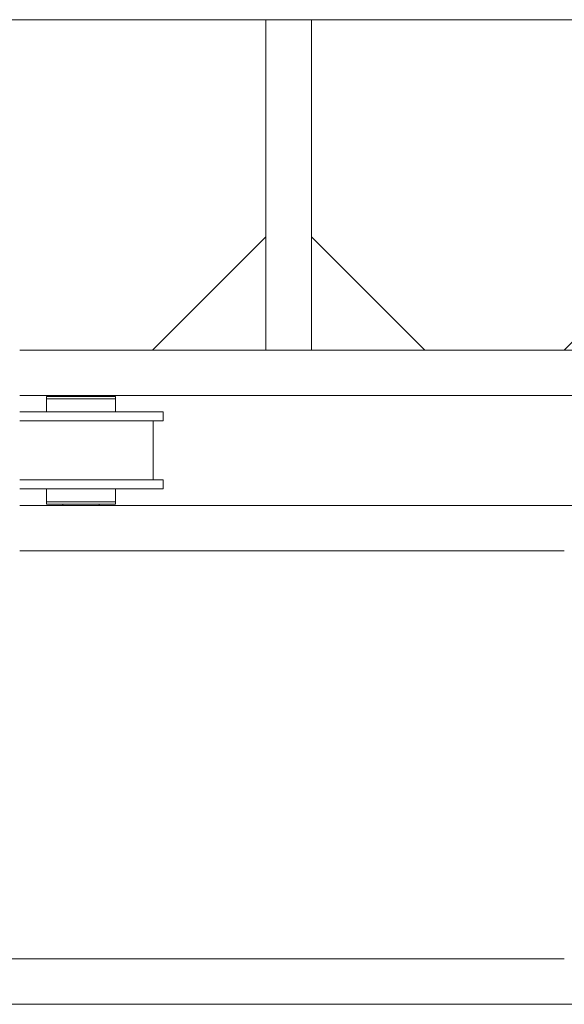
# Model space of a CAD drawing. Header units: millimetres. Extents: x -1413 to 6997, y -739331 to -733391.
# Tile 18 of 47: x 5765 to 6005, y -737951 to -737517. Entities that reach past the tile are written whole.
import ezdxf

# ---------------------------------------------------------------- set-up
doc = ezdxf.new("R2010")
doc.units = ezdxf.units.MM
doc.header["$MEASUREMENT"] = 0
for name, color, linetype, lineweight in [('Side Cradle Hydraulic Arm Support', 7, 'Continuous', 0), ('Side Cradle Stbd', 7, 'Continuous', 0), ('Side Slip Cradle Stbd', 7, 'Continuous', 0)]:
    doc.layers.add(name, color=color, linetype=linetype, lineweight=lineweight)

# ---------------------------------------------------------------- blocks, each defined once
blk = doc.blocks.new('*U108')
at = {"layer": 'Side Cradle Hydraulic Arm Support', "color": 7, "linetype": 'Continuous', "lineweight": 0}
for p, q in [((275.0109694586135, 316.6850334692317), (275.0109694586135, 1109.465289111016)), ((275.0109694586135, 316.6850334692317), (275.0106086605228, 316.6846726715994)), ((1003.652522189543, 316.6850334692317), (275.0109694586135, 316.6850334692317)), ((275.0109694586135, 216.6850334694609), (275.0109694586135, 316.6850334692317)), ((275.0109694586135, 216.6850334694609), (275.0106086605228, 217.13044483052)), ((1003.652522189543, 216.6850334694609), (275.0109694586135, 216.6850334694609)), ((275.0109694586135, -809.4403036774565), (275.0109694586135, 216.6850334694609))]:
    blk.add_line(p, q, dxfattribs=at)
at = {"layer": 'Side Cradle Stbd', "color": 7, "linetype": 'Continuous', "lineweight": 0, "ltscale": 0.2000032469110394}
for p, q in [((1003.652522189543, 566.6850334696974), (753.6525221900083, 316.6850334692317)), ((1003.652522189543, -33.31496653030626), (753.6525221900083, 216.6850334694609)), ((1003.652522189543, -340.534674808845), (753.6525221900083, -590.5346748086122))]:
    blk.add_line(p, q, dxfattribs=at)
blk = doc.blocks.new('*U101')
at = {"layer": 'Side Cradle Stbd', "color": 7, "linetype": 'Continuous', "lineweight": 0, "ltscale": 0.2000032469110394, "extrusion": (0, 0, -1), "xscale": 0.2000032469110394, "yscale": 0.2000032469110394, "zscale": 0.2000032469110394, "rotation": 270}
blk.add_blockref('*U108', (-291.9078785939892, -1469.853403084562), dxfattribs=at)
blk = doc.blocks.new('*U59')
at = {"layer": 'Side Cradle Stbd', "color": 7, "linetype": 'Continuous', "lineweight": 0}
for p, q in [((3213.428233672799, -1301.737166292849), (2973.367729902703, -1301.737166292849)), ((3606.349680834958, -1301.737166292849), (3213.371618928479, -1301.737166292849)), ((3241.372073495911, -1321.737490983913), (2973.367729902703, -1321.737490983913)), ((2992.368031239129, -1322.22424432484), (2992.368031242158, -1321.737498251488)), ((2992.977004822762, -1322.224251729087), (2992.872971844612, -1322.224251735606)), ((2994.535947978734, -1322.224251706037), (2994.490175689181, -1322.224251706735)), ((3000.368170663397, -1323.224267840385), (2994.535985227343, -1323.224267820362)), ((2994.654926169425, -1322.224251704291), (2994.535992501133, -1322.224251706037)), ((2994.660983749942, -1322.224251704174), (2994.654926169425, -1322.224251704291)), ((2994.711214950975, -1322.224251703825), (2994.660983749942, -1322.224251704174)), ((3006.031164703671, -1322.224251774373), (3006.025152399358, -1322.22425177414)), ((3006.081395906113, -1322.224251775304), (3006.031164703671, -1322.224251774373)), ((3006.200321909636, -1322.22425177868), (3006.081395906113, -1322.224251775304)), ((3007.447558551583, -1322.224251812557), (3006.200372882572, -1322.22425177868)), ((3007.757967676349, -1322.224251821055), (3007.447558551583, -1322.224251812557)), ((3007.75933182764, -1322.224251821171), (3008.368305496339, -1322.224251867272)), ((3008.36829099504, -1321.737498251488), (3008.368290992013, -1322.224244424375)), ((3011.144657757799, -1323.22426796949), (3014.448328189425, -1323.224268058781)), ((3015.608423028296, -1323.224268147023), (3014.448328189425, -1323.224268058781)), ((3014.236847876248, -1332.924425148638), (3000.368175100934, -1332.924425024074)), ((3014.448326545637, -1328.924360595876), (3015.608421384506, -1328.924360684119)), ((3032.168691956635, -1332.924432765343), (3032.168691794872, -1358.924845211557)), ((3036.608763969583, -1328.924360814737), (3033.850113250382, -1328.924360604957)), ((3036.608763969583, -1358.924852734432), (3033.850113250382, -1358.924852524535)), ((3014.236847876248, -1362.924917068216), (3000.368175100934, -1362.924916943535)), ((2973.367729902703, -1370.225035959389), (3656.350499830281, -1370.225035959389)), ((2992.368030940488, -1370.225028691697), (2992.368030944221, -1369.625028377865)), ((3008.368290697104, -1369.6250284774), (3008.36829069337, -1370.225028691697)), ((3011.144657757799, -1369.625021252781), (3014.448328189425, -1369.625021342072)), ((3015.608423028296, -1369.625021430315), (3014.448328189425, -1369.625021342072)), ((2973.367729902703, -1390.225360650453), (3213.428233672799, -1390.225360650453)), ((2933.126881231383, -1570.270981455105), (3213.428233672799, -1570.270981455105)), ((2933.126881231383, -1590.271306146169), (3656.350499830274, -1590.271306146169))]:
    blk.add_line(p, q, dxfattribs=at)
at = {"layer": 'Side Cradle Stbd', "color": 7, "linetype": 'Continuous', "lineweight": 0, "flags": 128}
for points in [[(2994.535984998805, -1323.224267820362), (2994.535980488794, -1323.224267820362), (2989.591688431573, -1323.22426783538), (2986.288018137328, -1323.224267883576), (2985.127923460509, -1323.224267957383), (2985.127923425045, -1328.924352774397)], [(3015.608418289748, -1323.224268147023), (3015.608423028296, -1323.224268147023), (3015.608423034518, -1322.224251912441), (3014.448328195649, -1322.224251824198), (3011.14465776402, -1322.224251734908), (3006.200365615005, -1322.224251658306), (3000.368175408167, -1322.22425160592), (2994.535985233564, -1322.224251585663), (2989.591693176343, -1322.224251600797), (2986.288022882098, -1322.224251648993), (2985.127928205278, -1322.224251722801), (2985.127928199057, -1323.224267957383), (2985.127962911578, -1323.224267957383)], [(2992.872971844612, -1322.224251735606), (2992.368033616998, -1322.224251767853), (2992.368033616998, -1322.224251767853)], [(2994.490175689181, -1322.224251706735), (2992.977013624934, -1322.224251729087), (2992.977013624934, -1322.224251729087)], [(3011.144657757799, -1323.22426796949), (3006.200365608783, -1323.224267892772), (3000.368175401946, -1323.224267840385), (2994.535985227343, -1323.224267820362), (2994.535985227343, -1323.224267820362)], [(3015.608418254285, -1328.924352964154), (3015.608418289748, -1323.224268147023), (3015.608383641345, -1323.224268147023)], [(2973.367729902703, -1328.924360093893), (2974.742209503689, -1328.92436007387), (2986.49950242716, -1328.924360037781), (3000.368175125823, -1328.924360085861), (3014.236847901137, -1328.924360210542), (3025.994141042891, -1328.924360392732), (3033.850113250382, -1328.924360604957)], [(2973.367729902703, -1332.924425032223), (2974.742209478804, -1332.924425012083), (2986.499502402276, -1332.92442497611), (3000.368175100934, -1332.924425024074)], [(2985.127923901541, -1328.924360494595), (2985.127923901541, -1328.924360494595), (2986.142367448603, -1328.924360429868), (2986.288018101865, -1328.924360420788), (2986.288019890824, -1328.924360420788), (2986.49947874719, -1328.924360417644)], [(2986.499509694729, -1328.924360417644), (2989.176910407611, -1328.924360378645), (2989.59168839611, -1328.924360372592), (2989.591690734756, -1328.924360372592), (2989.591690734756, -1328.924360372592)], [(3014.236847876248, -1332.924425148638), (3025.994141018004, -1332.924425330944), (3033.850113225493, -1332.924425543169), (3036.608763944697, -1332.924425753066)], [(3036.608763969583, -1328.924360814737), (3036.608763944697, -1332.924425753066), (3036.608691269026, -1332.924425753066)], [(2973.367729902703, -1358.924852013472), (2974.742209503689, -1358.924851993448), (2986.49950242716, -1358.924851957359), (3000.368175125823, -1358.924852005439), (3014.236847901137, -1358.924852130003), (3025.994141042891, -1358.92485231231), (3033.850113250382, -1358.924852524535)], [(3036.608763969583, -1358.924852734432), (3036.608763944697, -1362.924917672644), (3036.608691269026, -1362.924917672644)], [(2973.367729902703, -1362.924916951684), (2974.742209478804, -1362.924916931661), (2986.499502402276, -1362.924916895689), (3000.368175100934, -1362.924916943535)], [(2985.127923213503, -1362.924924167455), (2985.127923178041, -1368.625005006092), (2985.127960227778, -1368.625005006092)], [(3014.236847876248, -1362.924917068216), (3025.994141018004, -1362.924917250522), (3033.850113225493, -1362.924917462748), (3036.608763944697, -1362.924917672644)], [(3015.60838343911, -1368.625005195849), (3015.608418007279, -1368.625005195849), (3015.608418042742, -1362.924924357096)], [(3000.368175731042, -1368.625004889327), (3000.368170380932, -1368.625004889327), (2994.535980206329, -1368.625004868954), (2989.591688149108, -1368.625004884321), (2986.288017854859, -1368.625004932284), (2985.127923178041, -1368.625005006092)], [(2985.127928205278, -1368.625005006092), (2985.127928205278, -1368.625005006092), (2985.127928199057, -1369.625021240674), (2985.127965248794, -1369.625021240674)], [(3011.144657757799, -1369.625021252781), (3006.200365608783, -1369.625021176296), (3000.368175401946, -1369.625021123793), (2994.535985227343, -1369.625021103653), (2989.591693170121, -1369.625021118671), (2986.288022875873, -1369.625021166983), (2985.127928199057, -1369.625021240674)], [(3015.608350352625, -1369.625021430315), (3015.608423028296, -1369.625021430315), (3015.608423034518, -1368.625005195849), (3014.448328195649, -1368.625005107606), (3011.14465776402, -1368.625005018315), (3006.200365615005, -1368.625004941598), (3000.368175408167, -1368.625004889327), (2994.535985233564, -1368.625004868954), (2994.535985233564, -1368.625004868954)]]:
    blk.add_lwpolyline(points, dxfattribs=at)
at = {"layer": 'Side Cradle Stbd', "color": 7, "linetype": 'Continuous', "lineweight": 0, "ltscale": 0.2000032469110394}
blk.add_blockref('*U101', (2853.355699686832, 368.8500000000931), dxfattribs=at)

msp = doc.modelspace()

# ---------------------------------------------------------------- block references
at = {"layer": 'Side Slip Cradle Stbd', "color": 7, "linetype": 'Continuous', "lineweight": 0}
msp.add_blockref('*U59', (2791.75, -736360.8500000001), dxfattribs=at)

doc.saveas('drawing.dxf')
